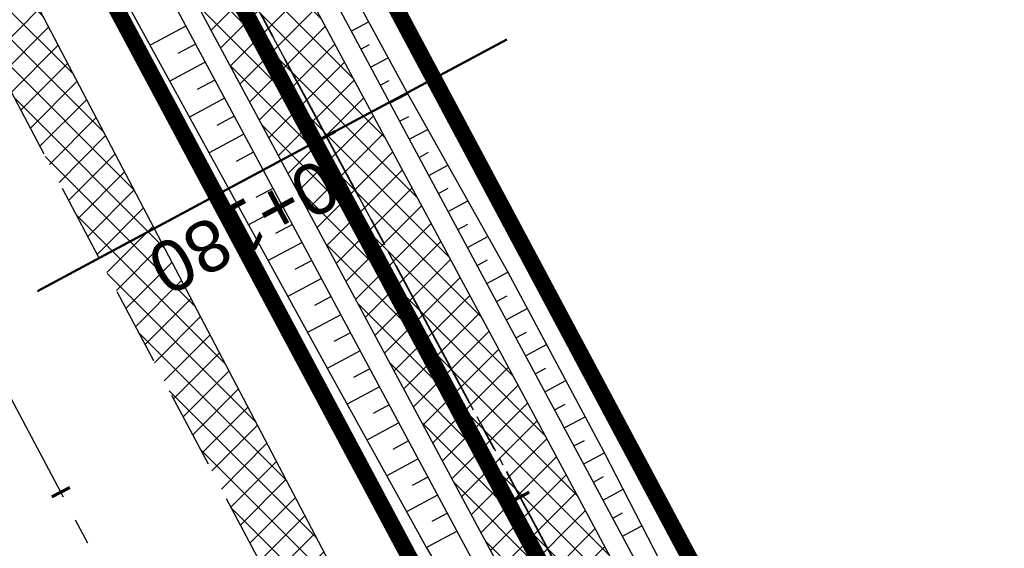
# Model space of a CAD drawing. Header units: metres. Extents: x 7529682 to 7533711, y 5721195 to 5727842.
# Tile 219 of 232: x 7529793 to 7529817, y 5727628 to 5727641. Entities that reach past the tile are written whole.
import ezdxf

# ---------------------------------------------------------------- set-up
doc = ezdxf.new("R2010")
doc.units = ezdxf.units.M
for name, pattern in [('817-dzialki-09-05-04$0$HIDDEN', [0.375, 0.25, -0.125]), ('ACAD_ISO05W100', [33, 24, -3, 0, -3, 0, -3]), ('CENTER', [50.800000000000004, 31.75, -6.35, 6.35, -6.35]), ('CENTER2', [28.575000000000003, 19.05, -3.175, 3.175, -3.175]), ('HIDDEN', [9.524999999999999, 6.35, -3.175])]:
    doc.linetypes.add(name, pattern=pattern)
for name, color, linetype in [('C-DROGI-SYTUACJA', 7, 'Continuous'), ('C-DROGI-SYTUACJA-ETYKIETY', 7, 'Continuous'), ('D-hatch-pobocza', 131, 'Continuous'), ('D-pobocza', 60, 'Continuous'), ('D-rowy', 160, 'Continuous'), ('D-skarpa', 2, 'Continuous'), ('D-skarpa-kreskowanie', 2, 'Continuous')]:
    doc.layers.add(name, color=color, linetype=linetype)
for name, color, linetype, lineweight, true_color in [('D-hatch-ciag-pieszo-rowerowy', 7, 'Continuous', 13, 0xff9f80), ('D-LR-etap-III', 7, '817-dzialki-09-05-04$0$HIDDEN', 50, 0x00008f), ('D-przekroje-pop', 7, 'Continuous', 50, 0x000099)]:
    doc.layers.add(name, color=color, linetype=linetype, lineweight=lineweight, true_color=true_color)
for name, color, linetype, lineweight in [('D-krawędzie', 3, 'Continuous', 30), ('D-obrzeża', 2, 'Continuous', 30), ('D-oś', 10, 'CENTER', 30), ('D-pas-drogowy', 7, 'ACAD_ISO05W100', 50)]:
    doc.layers.add(name, color=color, linetype=linetype, lineweight=lineweight)
doc.layers.add('poprzeczki', color=7, linetype='Continuous', true_color=0x0000c7)
doc.styles.get("Standard").update_dxf_attribs({"font": 'arial.ttf'})
pattern_1 = [(45, (0, 0), (-0.3367596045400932, 0.3367596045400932), []), (135, (0, 0), (-0.3367596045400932, -0.3367596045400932), [])]

# ---------------------------------------------------------------- blocks, each defined once
blk = doc.blocks.new('AeccTickLine')
at = {"color": 0, "linetype": 'ByBlock', "lineweight": -2}
blk.add_line((0, 1), (-3.673819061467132e-16, -1), dxfattribs=at)

msp = doc.modelspace()

# ---------------------------------------------------------------- hatches: boundary and pattern name
at = {"layer": 'D-hatch-ciag-pieszo-rowerowy'}
h = msp.add_hatch(dxfattribs=at)
h.set_pattern_fill('ANSI37', color=256, scale=0.15, style=0)
h.set_pattern_definition(pattern_1)
edge = h.paths.add_edge_path()
edge.add_line((7529794.958380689, 5727650.502753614), (7529776.018862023, 5727686.408104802))
edge.add_line((7529776.018862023, 5727686.408104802), (7529748.844146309, 5727737.804834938))
edge.add_line((7529748.844146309, 5727737.804834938), (7529744.118206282, 5727746.74085977))
edge.add_arc((7529726.438443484, 5727737.390673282), 19.99999999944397, 27.87274248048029, 44.29653356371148)
edge.add_line((7529740.753143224, 5727751.358112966), (7529739.549339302, 5727752.591845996))
edge.add_arc((7529753.864039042, 5727766.559285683), 20.00000000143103, 207.9018329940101, 224.2965335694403, ccw=False)
edge.add_line((7529736.189025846, 5727757.200123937), (7529717.234917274, 5727792.995436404))
edge.add_line((7529717.234917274, 5727792.995436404), (7529715.008102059, 5727791.858474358))
edge.add_line((7529715.008102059, 5727791.858474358), (7529734.148178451, 5727755.711956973))
edge.add_arc((7529751.823191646, 5727765.071118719), 20.00000000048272, 207.9018329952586, 224.2965335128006)
edge.add_line((7529737.508491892, 5727751.103679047), (7529738.711843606, 5727749.870409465))
edge.add_arc((7529724.397143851, 5727735.902969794), 20.00000000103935, 27.872755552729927, 44.29653350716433, ccw=False)
edge.add_line((7529742.076904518, 5727745.253160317), (7529746.632590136, 5727736.639065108))
edge.add_line((7529746.632590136, 5727736.639065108), (7529773.807632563, 5727685.241715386))
edge.add_line((7529773.807632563, 5727685.241715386), (7529792.751453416, 5727649.32820815))
edge.add_line((7529792.751453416, 5727649.32820815), (7529811.280610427, 5727614.820112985))
edge.add_line((7529811.280610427, 5727614.820112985), (7529836.65722672, 5727568.297035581))
edge.add_line((7529836.65722672, 5727568.297035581), (7529856.555421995, 5727531.254685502))
edge.add_line((7529856.555421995, 5727531.254685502), (7529859.535583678, 5727525.636840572))
edge.add_line((7529859.535583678, 5727525.636840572), (7529862.564623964, 5727525.261605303))
edge.add_line((7529862.564623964, 5727525.261605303), (7529858.760863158, 5727532.432000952))
edge.add_line((7529858.760863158, 5727532.432000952), (7529838.855794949, 5727569.487145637))
edge.add_line((7529838.855794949, 5727569.487145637), (7529813.479282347, 5727616.010032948))
edge.add_line((7529813.479282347, 5727616.010032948), (7529794.958380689, 5727650.502753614))
at = {"layer": 'D-hatch-pobocza'}
h = msp.add_hatch(dxfattribs=at)
h.set_pattern_fill('ANSI37', color=256, scale=0.15, style=0)
h.set_pattern_definition(pattern_1)
h.paths.add_polyline_path([(7529905.34, 5727429.09), (7529892.28, 5727453.58), (7529881.53, 5727473.69), (7529872.269999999, 5727491.4), (7529857.46, 5727519.14), (7529841.38, 5727549.79), (7529827.75, 5727575.78), (7529816.4, 5727596.89), (7529800.429999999, 5727627.4), (7529788.07, 5727650.98), (7529775.849999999, 5727673.83), (7529761.3, 5727701.31), (7529749.889999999, 5727722.83), (7529745.5, 5727731.66), (7529738.971069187, 5727744.084810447), (7529737.464618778, 5727743.315650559), (7529742.212649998, 5727734.301517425), (7529762.326041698, 5727696.273621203), (7529777.784920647, 5727667.006134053), (7529799.321516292, 5727626.300085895), (7529822.193292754, 5727583.155579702), (7529846.923978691, 5727536.347271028), (7529864.751945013, 5727502.662709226), (7529900.458527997, 5727434.964956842), (7529935.352393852, 5727369.308325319), (7529971.475882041, 5727300.786382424), (7529988.360755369, 5727268.841161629), (7529990.28, 5727268.6), (7529990.329092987, 5727268.617154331), (7529981.66, 5727284.96), (7529968.42, 5727309.6), (7529956.4, 5727332.85), (7529943.519999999, 5727357.04), (7529932.32, 5727378.32), (7529916.679999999, 5727408.01)])

# ---------------------------------------------------------------- linework, layer by layer
at = {"layer": 'C-DROGI-SYTUACJA', "color": 10, "linetype": 'CENTER2', "lineweight": 35, "ltscale": 0.2}
msp.add_lwpolyline([(7529714.300950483, 5727795.86512735), (7529735.168602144, 5727756.456040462, 0.0716576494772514), (7529738.528915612, 5727751.847762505), (7529739.732493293, 5727750.61426134, -0.07178523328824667), (7529743.097556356, 5727745.997008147), (7529747.739097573, 5727737.220568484), (7529774.913247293, 5727685.824910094), (7529793.854917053, 5727649.915480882), (7529812.379946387, 5727615.415072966), (7529837.756510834, 5727568.892090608), (7529857.658142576, 5727531.843343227), (7529878.789810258, 5727492.00844673), (7529902.589214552, 5727447.335245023), (7529918.538129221, 5727417.134982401), (7529944.280776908, 5727366.741167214), (7529969.685147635, 5727318.814528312), (7529986.230028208, 5727287.312368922), (7529994.784814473, 5727271.452278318), (7530014.918624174, 5727233.117987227)], format="xyb", dxfattribs=at)
at = {"layer": 'D-krawędzie', "linetype": 'HIDDEN', "ltscale": 0.3}
msp.add_lwpolyline([(7529737.464618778, 5727743.315650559), (7529742.212649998, 5727734.301517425), (7529762.326041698, 5727696.273621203), (7529777.784920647, 5727667.006134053), (7529799.321516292, 5727626.300085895), (7529822.193292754, 5727583.155579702), (7529846.923978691, 5727536.347271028), (7529864.751945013, 5727502.662709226), (7529900.458527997, 5727434.964956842), (7529935.352393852, 5727369.308325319), (7529971.475882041, 5727300.786382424), (7530006.701701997, 5727234.141132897)], dxfattribs=at)
at = {"layer": 'D-LR-etap-III', "ltscale": 10, "flags": 128}
msp.add_lwpolyline([(7531750.474471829, 5723895.103125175, 0.4, 0.4, 0), (7531750.505, 5723895.13, 0.4, 0.4, 0), (7531682.71, 5724022.92, 0.4, 0.4, 0), (7531619.177023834, 5724147.203692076, 0.4, 0.4, 0), (7531592.308960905, 5724198.48863389, 0.4, 0.4, 0), (7531553.263875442, 5724272.918564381, 0.4, 0.4, 0), (7531504.019999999, 5724366.79, 0.4, 0.4, 0), (7531482.09, 5724407.62, 0.4, 0.4, 0), (7531412.350402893, 5724541.182759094, 0.4, 0.4, 0), (7531388.463669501, 5724586.929768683, 0.4, 0.4, 0), (7531345.12, 5724669.94, 0.4, 0.4, 0), (7531127.66, 5725081.67, 0.4, 0.4, 0), (7531059.253139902, 5725211.040795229, 0.4, 0.4, 0), (7531008.007244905, 5725307.953830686, 0.4, 0.4, 0), (7530964.181635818, 5725390.835555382, 0.4, 0.4, 0), (7530914.557354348, 5725484.683561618, 0.4, 0.4, 0), (7530865.243241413, 5725577.493975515, 0.4, 0.4, 0), (7530840.085257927, 5725624.058651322, 0.4, 0.4, 0), (7530802.559525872, 5725694.924584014, 0.4, 0.4, 0), (7530755.54, 5725787.51, 0.4, 0.4, 0), (7530708.717810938, 5725876.303221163, 0.4, 0.4, 0), (7530695.12, 5725902.09, 0.4, 0.4, 0), (7530642.91397006, 5726001.07839487, 0.4, 0.4, 0), (7530634.934723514, 5726016.146615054, 0.4, 0.4, 0), (7530610.820000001, 5726061.929999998, 0.4, 0.4, 0), (7530610.820000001, 5726061.929999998, 0.4, 0.4, 0), (7530607.21, 5726063.51, 0.4, 0.4, 0), (7530597.42, 5726080.68, 0.4, 0.4, 0), (7530591.16, 5726088.44, 0.4, 0.4, 0), (7530581.28, 5726107.21, 0.4, 0.4, 0), (7530571.29, 5726130.56, 0.4, 0.4, 0), (7530549.554994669, 5726171.527317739, 0.4, 0.4, 0), (7530531.014309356, 5726206.473807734, 0.4, 0.4, 0), (7530516.461208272, 5726236.016618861, 0.4, 0.4, 0), (7530500.798929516, 5726266.141265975, 0.4, 0.4, 0), (7530491.349999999, 5726283.94, 0.4, 0.4, 0), (7530482.4, 5726303.41, 0.4, 0.4, 0), (7530482.4, 5726303.41, 0.4, 0.4, 0), (7530450.41, 5726357.28, 0.4, 0.4, 0), (7530397.759396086, 5726458.499907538, 0.4, 0.4, 0), (7530334.707815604, 5726583.664702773, 0.4, 0.4, 0), (7530303.939274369, 5726645.167943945, 0.4, 0.4, 0), (7530300.509779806, 5726651.777515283, 0.4, 0.4, 0), (7530289.213532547, 5726671.966724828, 0.4, 0.4, 0), (7530281.54, 5726685.57, 0.4, 0.4, 0), (7530261.37085633, 5726724.163374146, 0.4, 0.4, 0), (7530254.03, 5726738.21, 0.4, 0.4, 0), (7530197.219999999, 5726845.06, 0.4, 0.4, 0), (7530194.71, 5726849.15, 0.4, 0.4, 0), (7530195.92, 5726850.75, 0.4, 0.4, 0), (7530170.546669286, 5726892.961489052, 0.4, 0.4, 0), (7530143.174718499, 5726945.065838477, 0.4, 0.4, 0), (7530105.059999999, 5727018.32, 0.4, 0.4, 0), (7530100.059999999, 5727027.16, 0.4, 0.4, 0), (7530062.318670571, 5727099.625398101, 0.4, 0.4, 0), (7530015.378537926, 5727189.420463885, 0.4, 0.4, 0), (7529983.207960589, 5727250.206596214, 0.4, 0.4, 0), (7529953.284293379, 5727306.74720398, 0.4, 0.4, 0), (7529900.67053443, 5727406.15903814, 0.4, 0.4, 0), (7529890.630239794, 5727425.131178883, 0.4, 0.4, 0), (7529875.155383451, 5727454.426350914, 0.4, 0.4, 0), (7529857.560096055, 5727487.787346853, 0.4, 0.4, 0), (7529835.194401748, 5727530.19312405, 0.4, 0.4, 0), (7529811.740544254, 5727574.662079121, 0.4, 0.4, 0), (7529792.101859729, 5727611.922638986, 0.4, 0.4, 0), (7529768.066117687, 5727657.469613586, 0.4, 0.4, 0), (7529755.210566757, 5727682.131373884, 0.4, 0.4, 0), (7529753.309999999, 5727681.13, 0.4, 0.4, 0), (7529739.21, 5727707.77, 0.4, 0.4, 0), (7529735.394745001, 5727711.251990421, 0.4, 0.4, 0), (7529725.42, 5727730.2, 0.4, 0.4, 0), (7529723.55, 5727729.88, 0.4, 0.4, 0), (7529695.566668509, 5727782.932080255, 0.4, 0.4, 0), (7529717.67971874, 5727794.024357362, 0.4, 0.4, 0), (7529736.274870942, 5727758.647400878, 0.4, 0.4, 0), (7529736.274870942, 5727758.647400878, 0.4, 0.4, 0), (7529744.511003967, 5727750.406106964, 0.4, 0.4, 0), (7529744.511003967, 5727750.406106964, 0.4, 0.4, 0), (7529750.282568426, 5727738.549848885, 0.4, 0.4, 0), (7529777.108510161, 5727687.569424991, 0.4, 0.4, 0), (7529796.51537536, 5727651.329932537, 0.4, 0.4, 0), (7529814.937945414, 5727616.793170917, 0.4, 0.4, 0), (7529839.006722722, 5727572.303976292, 0.4, 0.4, 0), (7529860.617626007, 5727532.509108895, 0.4, 0.4, 0), (7529882.348967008, 5727491.504261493, 0.4, 0.4, 0), (7529904.865139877, 5727449.096370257, 0.4, 0.4, 0), (7529920.747384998, 5727418.884773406, 0.4, 0.4, 0), (7529946.676504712, 5727368.547487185, 0.4, 0.4, 0), (7529972.024701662, 5727320.573310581, 0.4, 0.4, 0), (7529987.740014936, 5727290.153392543, 0.4, 0.4, 0), (7529996.497385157, 5727273.661630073, 0.4, 0.4, 0), (7530017.541471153, 5727234.202689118, 0.4, 0.4, 0), (7530033.053657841, 5727204.864166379, 0.4, 0.4, 0), (7530051.622983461, 5727170.222745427, 0.4, 0.4, 0), (7530069.276612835, 5727137.015751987, 0.4, 0.4, 0), (7530089.385386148, 5727097.533639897, 0.4, 0.4, 0), (7530109.712512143, 5727060.746615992, 0.4, 0.4, 0), (7530136.769722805, 5727011.640131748, 0.4, 0.4, 0), (7530162.446686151, 5726962.743777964, 0.4, 0.4, 0), (7530187.674104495, 5726916.992101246, 0.4, 0.4, 0), (7530207.820739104, 5726879.335323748, 0.4, 0.4, 0), (7530230.625609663, 5726834.518686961, 0.4, 0.4, 0), (7530262.288093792, 5726776.61832811, 0.4, 0.4, 0), (7530277.509672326, 5726760.213143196, 0.4, 0.4, 0), (7530286.036865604, 5726744.106684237, 0.4, 0.4, 0), (7530288.097472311, 5726735.884066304, 0.4, 0.4, 0), (7530290.393870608, 5726725.046963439, 0.4, 0.4, 0), (7530296.17664807, 5726713.582980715, 0.4, 0.4, 0), (7530302.726195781, 5726701.18226779, 0.4, 0.4, 0), (7530325.685047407, 5726657.466383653, 0.4, 0.4, 0), (7530343.243978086, 5726623.648592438, 0.4, 0.4, 0), (7530360.229820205, 5726591.746871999, 0.4, 0.4, 0), (7530383.20855044, 5726548.059469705, 0.4, 0.4, 0), (7530406.017875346, 5726503.605514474, 0.4, 0.4, 0), (7530427.464919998, 5726462.620289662, 0.4, 0.4, 0), (7530447.9278544, 5726424.388014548, 0.4, 0.4, 0), (7530471.126878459, 5726379.920667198, 0.4, 0.4, 0), (7530490.501003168, 5726343.033350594, 0.4, 0.4, 0), (7530509.499458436, 5726306.733076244, 0.4, 0.4, 0), (7530529.890269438, 5726267.244072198, 0.4, 0.4, 0), (7530543.852446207, 5726238.990319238, 0.4, 0.4, 0), (7530554.808897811, 5726218.943990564, 0.4, 0.4, 0), (7530559.027108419, 5726212.223286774, 0.4, 0.4, 0), (7530563.060988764, 5726206.409670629, 0.4, 0.4, 0), (7530566.93354971, 5726200.463543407, 0.4, 0.4, 0), (7530569.771022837, 5726194.901501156, 0.4, 0.4, 0), (7530571.47319415, 5726191.282350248, 0.4, 0.4, 0), (7530572.839142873, 5726188.024533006, 0.4, 0.4, 0), (7530575.295071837, 5726182.034664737, 0.4, 0.4, 0), (7530579.736851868, 5726173.306070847, 0.4, 0.4, 0), (7530583.3, 5726167.41, 0.4, 0.4, 0), (7530593.4, 5726163.33, 0.4, 0.4, 0), (7530598.618375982, 5726155.264489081, 0.4, 0.4, 0), (7530608.258304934, 5726140.497132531, 0.4, 0.4, 0), (7530603.269999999, 5726136.83, 0.4, 0.4, 0), (7530606.53, 5726131.84, 0.4, 0.4, 0), (7530604.239057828, 5726124.21679044, 0.4, 0.4, 0), (7530605.847136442, 5726121.630127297, 0.4, 0.4, 0), (7530608.971611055, 5726116.164124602, 0.4, 0.4, 0), (7530618.114293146, 5726097.791111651, 0.4, 0.4, 0), (7530651.213125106, 5726034.959524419, 0.4, 0.4, 0), (7530670.243741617, 5725998.61095082, 0.4, 0.4, 0), (7530698.075474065, 5725945.952624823, 0.4, 0.4, 0), (7530716.505955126, 5725911.3051464, 0.4, 0.4, 0), (7530735.223454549, 5725875.667401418, 0.4, 0.4, 0), (7530752.504235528, 5725842.154920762, 0.4, 0.4, 0), (7530778.310652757, 5725793.501254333, 0.4, 0.4, 0), (7530797.499961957, 5725756.381811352, 0.4, 0.4, 0), (7530812.518974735, 5725728.28874362, 0.4, 0.4, 0), (7530820.039295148, 5725713.160404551, 0.4, 0.4, 0), (7530822.422446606, 5725710.193574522, 0.4, 0.4, 0), (7530833.154893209, 5725688.800634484, 0.4, 0.4, 0), (7530849.629354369, 5725656.158601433, 0.4, 0.4, 0), (7530867.98290276, 5725621.963939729, 0.4, 0.4, 0), (7530872.629809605, 5725612.88760475, 0.4, 0.4, 0), (7530880.354488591, 5725597.594500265, 0.4, 0.4, 0), (7530883.839446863, 5725593.389159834, 0.4, 0.4, 0), (7530891.782113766, 5725587.763349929, 0.4, 0.4, 0), (7530895.038670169, 5725584.280746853, 0.4, 0.4, 0), (7530897.033644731, 5725580.941110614, 0.4, 0.4, 0), (7530900.951646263, 5725579.945856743, 0.4, 0.4, 0), (7530904.80970798, 5725571.977328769, 0.4, 0.4, 0), (7530903.682362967, 5725568.566434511, 0.4, 0.4, 0), (7530908.900614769, 5725558.844845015, 0.4, 0.4, 0), (7530910.252030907, 5725545.671606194, 0.4, 0.4, 0), (7530912.872986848, 5725538.645543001, 0.4, 0.4, 0), (7530945.278171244, 5725478.464284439, 0.4, 0.4, 0), (7530959.692318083, 5725450.24628822, 0.4, 0.4, 0), (7531002.82670893, 5725368.192370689, 0.4, 0.4, 0), (7531044.703532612, 5725290.314293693, 0.4, 0.4, 0), (7531064.098839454, 5725253.212562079, 0.4, 0.4, 0), (7531083.010253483, 5725216.677517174, 0.4, 0.4, 0), (7531113.013137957, 5725158.465613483, 0.4, 0.4, 0), (7531137.364304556, 5725113.07076138, 0.4, 0.4, 0), (7531150.830830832, 5725086.711759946, 0.4, 0.4, 0), (7531159.745663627, 5725076.640848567, 0.4, 0.4, 0), (7531166.309999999, 5725074.58, 0.4, 0.4, 0), (7531172.29, 5725062.58, 0.4, 0.4, 0), (7531170.589828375, 5725055.605912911, 0.4, 0.4, 0), (7531173.732823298, 5725044.080706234, 0.4, 0.4, 0), (7531215.342008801, 5724964.859648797, 0.4, 0.4, 0), (7531238.054496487, 5724921.684649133, 0.4, 0.4, 0), (7531262.389821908, 5724875.282876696, 0.4, 0.4, 0), (7531295.587160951, 5724811.265731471, 0.4, 0.4, 0), (7531348.487908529, 5724712.362812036, 0.4, 0.4, 0), (7531363.740817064, 5724682.68394264, 0.4, 0.4, 0), (7531366.986905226, 5724675.865317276, 0.4, 0.4, 0), (7531382.541261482, 5724646.110625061, 0.4, 0.4, 0), (7531401.299165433, 5724610.874551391, 0.4, 0.4, 0), (7531428.964837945, 5724558.862274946, 0.4, 0.4, 0), (7531449.111202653, 5724520.397801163, 0.4, 0.4, 0), (7531477.292992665, 5724465.831467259, 0.4, 0.4, 0), (7531500.996290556, 5724421.112506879, 0.4, 0.4, 0), (7531512.121834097, 5724400.549045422, 0.4, 0.4, 0), (7531513.78163794, 5724396.757451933, 0.4, 0.4, 0), (7531526.32, 5724379.39, 0.4, 0.4, 0), (7531566.783642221, 5724302.73628205, 0.4, 0.4, 0), (7531578.579156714, 5724282.774819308, 0.4, 0.4, 0), (7531584.232619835, 5724273.111246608, 0.4, 0.4, 0), (7531590.109283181, 5724263.508189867, 0.4, 0.4, 0), (7531593.027899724, 5724258.771479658, 0.4, 0.4, 0), (7531595.711841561, 5724254.226824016, 0.4, 0.4, 0), (7531601.659976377, 5724243.898197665, 0.4, 0.4, 0), (7531606.097733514, 5724235.986407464, 0.4, 0.4, 0), (7531609.382207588, 5724230.799061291, 0.4, 0.4, 0), (7531611.580260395, 5724227.671180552, 0.4, 0.4, 0), (7531612.707802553, 5724225.86410867, 0.4, 0.4, 0), (7531618.665224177, 5724214.480919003, 0.4, 0.4, 0), (7531619.885522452, 5724212.333950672, 0.4, 0.4, 0), (7531620.931818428, 5724210.787064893, 0.4, 0.4, 0), (7531623.518605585, 5724207.111542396, 0.4, 0.4, 0), (7531626.143926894, 5724203.61306897, 0.4, 0.4, 0), (7531632.022984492, 5724196.485954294, 0.4, 0.4, 0), (7531653.949089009, 5724152.617641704, 0.4, 0.4, 0), (7531656.750690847, 5724143.103797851, 0.4, 0.4, 0), (7531659.61440691, 5724133.254504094, 0.4, 0.4, 0), (7531661.627147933, 5724128.646047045, 0.4, 0.4, 0.01093811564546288), (7531674.314987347, 5724101.43546424, 0.4, 0.4, 0), (7531685.137626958, 5724081.408252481, 0.4, 0.4, 0), (7531692.159945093, 5724066.277333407, 0.4, 0.4, 0), (7531699.662164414, 5724051.388120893, 0.4, 0.4, 0), (7531704.480624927, 5724040.808561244, 0.4, 0.4, 0), (7531704.480624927, 5724040.808561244, 0.4, 0.4, 0), (7531704.401251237, 5724037.368913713, 0.4, 0.4, 0), (7531720.383609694, 5724003.441317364, 0.4, 0.4, 0), (7531728.79890528, 5723986.206298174, 0.4, 0.4, 0), (7531733.237926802, 5723977.192631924, 0.4, 0.4, 0), (7531736.750027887, 5723969.505210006, 0.4, 0.4, 0), (7531737.336143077, 5723968.518916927, 0.4, 0.4, 0), (7531738.285051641, 5723967.699360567, 0.4, 0.4, 0), (7531742.180915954, 5723962.346428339, 0.4, 0.4, 0), (7531744.286141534, 5723958.615526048, 0.4, 0.4, 0), (7531755.393260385, 5723944.192617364, 0.4, 0.4, 0), (7531758.69, 5723936.76, 0.4, 0.4, 0), (7531780.08, 5723929.25, 0.4, 0.4, 0), (7531792.611989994, 5723906.337708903, 0.4, 0.4, 0), (7531792.611989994, 5723906.337708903, 0.4, 0.4, 0), (7531756.962094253, 5723883.055323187, 0.4, 0.4, 0), (7531750.46, 5723895.130000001, 0.4, 0.4, 0), (7531750.46, 5723895.130000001, 0, 0, 0)], format="xyseb", dxfattribs=at)
at = {"layer": 'D-obrzeża'}
for points in [[(7529996.407793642, 5727271.050427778), (7529995.888253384, 5727272.039619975), (7529987.333471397, 5727287.899702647), (7529970.790697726, 5727319.397850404), (7529945.389643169, 5727367.318233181), (7529919.647431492, 5727417.711194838), (7529903.693489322, 5727447.920977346), (7529879.893539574, 5727492.595202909), (7529858.760863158, 5727532.432000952), (7529838.855794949, 5727569.487145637), (7529813.479282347, 5727616.010032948), (7529794.958380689, 5727650.502753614), (7529776.018862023, 5727686.408104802), (7529748.844146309, 5727737.804834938), (7529744.118204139, 5727746.740863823, 0.071785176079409), (7529740.753143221, 5727751.358112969), (7529739.549339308, 5727752.591845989, -0.07165764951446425), (7529736.189025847, 5727757.200123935), (7529717.234917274, 5727792.995436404)], [(7530013.813315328, 5727232.534205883), (7529993.681375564, 5727270.864936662), (7529985.12658502, 5727286.725035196), (7529968.579597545, 5727318.231206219), (7529943.171910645, 5727366.164101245), (7529917.428826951, 5727416.558769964), (7529901.484939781, 5727446.749512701), (7529877.686080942, 5727491.421690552), (7529856.555421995, 5727531.254685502), (7529836.65722672, 5727568.297035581), (7529811.280610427, 5727614.820112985), (7529792.751453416, 5727649.32820815), (7529773.807632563, 5727685.241715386), (7529746.632590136, 5727736.639065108), (7529746.632590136, 5727736.639065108), (7529742.076904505, 5727745.253160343, 0.07178517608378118), (7529738.711843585, 5727749.870409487), (7529737.508491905, 5727751.103679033, -0.07165764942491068), (7529734.14817845, 5727755.711956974), (7529715.008102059, 5727791.858474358)]]:
    msp.add_lwpolyline(points, format="xyb", dxfattribs=at)
at = {"layer": 'D-oś', "ltscale": 0.1}
msp.add_lwpolyline([(7530003.607351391, 5727232.505591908), (7529968.380651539, 5727299.152506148), (7529932.259012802, 5727367.670940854), (7529897.365313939, 5727433.327258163), (7529861.65733063, 5727501.027665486), (7529843.82935013, 5727534.712256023), (7529819.099801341, 5727581.518412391), (7529796.227829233, 5727624.663290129), (7529774.690104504, 5727665.371474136), (7529759.232144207, 5727694.637223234), (7529739.11997146, 5727732.662816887), (7529700.238234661, 5727806.043346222)], dxfattribs=at)
at = {"layer": 'D-oś', "ltscale": 0.03}
msp.add_lwpolyline([(7529714.300950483, 5727795.86512735), (7529735.168602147, 5727756.456040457, 0.07165764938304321), (7529738.5289156, 5727751.847762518), (7529739.732493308, 5727750.614261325, -0.07178523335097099), (7529743.097556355, 5727745.99700815), (7529747.739097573, 5727737.220568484), (7529774.913247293, 5727685.824910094), (7529793.854917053, 5727649.915480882), (7529812.379946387, 5727615.415072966), (7529837.756510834, 5727568.892090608), (7529857.658142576, 5727531.843343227), (7529878.789810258, 5727492.00844673), (7529902.589214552, 5727447.335245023), (7529918.538129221, 5727417.134982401), (7529944.280776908, 5727366.741167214), (7529969.685147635, 5727318.814528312), (7529986.230028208, 5727287.312368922), (7529994.784814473, 5727271.452278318), (7530014.918624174, 5727233.117987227)], format="xyb", dxfattribs=at)
at = {"layer": 'D-pas-drogowy', "ltscale": 0.2, "flags": 128}
msp.add_lwpolyline([(7531633.018560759, 5724182.834272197, 0.4, 0.4, 0), (7531617.558899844, 5724211.608162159, 0.4, 0.4, 0), (7531566.783642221, 5724302.73628205, 0.4, 0.4, 0), (7531538.419082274, 5724356.469679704, 0.4, 0.4, 0), (7531526.32, 5724379.39, 0.4, 0.4, 0), (7531516.102085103, 5724393.607319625, 0.4, 0.4, 0.001485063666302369), (7531513.78037409, 5724396.837773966, 0.4, 0.4, 0), (7531501.87, 5724413.41, 0.4, 0.4, 0), (7531474.926107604, 5724464.507896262, 0.4, 0.4, 0), (7531446.200436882, 5724518.992313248, 0.4, 0.4, 0), (7531424.962185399, 5724559.262257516, 0.4, 0.4, 0), (7531398.444460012, 5724609.565801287, 0.4, 0.4, 0), (7531379.647455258, 5724645.216004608, 0.4, 0.4, 0), (7531365.23, 5724672.56, 0.4, 0.4, 0), (7531341.305752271, 5724717.915356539, 0.4, 0.4, 0), (7531312.899996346, 5724771.788898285, 0.4, 0.4, 0), (7531292.590923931, 5724810.306502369, 0.4, 0.4, 0), (7531259.391619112, 5724873.271351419, 0.4, 0.4, 0), (7531233.740401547, 5724921.922582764, 0.4, 0.4, 0), (7531203.072738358, 5724980.092044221, 0.4, 0.4, 0), (7531173.471398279, 5725036.225177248, 0.4, 0.4, 0), (7531168.269999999, 5725046.09, 0.4, 0.4, 0), (7531172.29, 5725062.58, 0.4, 0.4, 0), (7531166.309999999, 5725074.58, 0.4, 0.4, 0), (7531150.32, 5725079.6, 0.4, 0.4, 0), (7531141.5, 5725096.43, 0.4, 0.4, 0), (7531109.311735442, 5725157.814415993, 0.4, 0.4, 0), (7531086.641300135, 5725201.047918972, 0.4, 0.4, 0), (7531059.198258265, 5725253.383662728, 0.4, 0.4, 0), (7531028.206828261, 5725312.48946212, 0.4, 0.4, 0), (7530999.104694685, 5725367.990143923, 0.4, 0.4, 0), (7530956.247527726, 5725449.724815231, 0.4, 0.4, 0), (7530924.397774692, 5725510.463768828, 0.4, 0.4, 0), (7530897.509999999, 5725561.74, 0.4, 0.4, 0), (7530894.46, 5725566.14, 0.4, 0.4, 0), (7530892.16, 5725570.49, 0.4, 0.4, 0), (7530869.362688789, 5725613.307018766, 0.4, 0.4, 0), (7530861.693971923, 5725627.704613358, 0.4, 0.4, 0), (7530852.74, 5725644.52, 0.4, 0.4, 0), (7530831.509999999, 5725684.2, 0.4, 0.4, 0), (7530811.13, 5725722.52, 0.4, 0.4, 0), (7530792.3476413, 5725757.940652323, 0.4, 0.4, 0), (7530768.03, 5725803.8, 0.4, 0.4, 0), (7530748.768542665, 5725840.178507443, 0.4, 0.4, 0), (7530727.7, 5725879.97, 0.4, 0.4, 0), (7530712.0981582, 5725909.54523909, 0.4, 0.4, 0), (7530693.644105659, 5725944.645156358, 0.4, 0.4, 0), (7530665.702224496, 5725997.538976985, 0.4, 0.4, 0), (7530641.759999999, 5726042.88, 0.4, 0.4, 0), (7530616.5, 5726091.48, 0.4, 0.4, 0), (7530604.628439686, 5726114.319880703, 0.4, 0.4, -0.007762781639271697), (7530602.5, 5726118.43, 0.4, 0.4, 0), (7530603.992037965, 5726123.394821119, 0.4, 0.4, 0), (7530606.53, 5726131.84, 0.4, 0.4, 0), (7530603.269999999, 5726136.83, 0.4, 0.4, 0), (7530593.775620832, 5726151.368713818, 0.4, 0.4, 0), (7530590.202637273, 5726156.84001263, 0.4, 0.4, 0), (7530583.3, 5726167.41, 0.4, 0.4, 0), (7530580.578343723, 5726170.427567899, 0.4, 0.4, 0), (7530575.849999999, 5726175.67, 0.4, 0.4, 0), (7530569.009999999, 5726186.66, 0.4, 0.4, 0), (7530562.555322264, 5726199.189409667, 0.4, 0.4, 0), (7530555.67, 5726211.39, 0.4, 0.4, 0), (7530548.29, 5726224.23, 0.4, 0.4, 0), (7530540.58, 5726237.71, 0.4, 0.4, 0), (7530532.679999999, 5726252.65, 0.4, 0.4, 0), (7530524.059999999, 5726269.35, 0.4, 0.4, 0), (7530502.82, 5726309.91, 0.4, 0.4, 0), (7530488.83, 5726336.63, 0.4, 0.4, 0), (7530466.03, 5726380.16, 0.4, 0.4, 0), (7530438.469999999, 5726432.77, 0.4, 0.4, 0), (7530424.53, 5726459.09, 0.4, 0.4, 0), (7530401.63, 5726502.97, 0.4, 0.4, 0), (7530383.38, 5726538.06, 0.4, 0.4, 0), (7530353.969999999, 5726593.52, 0.4, 0.4, 0), (7530338.469999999, 5726622.74, 0.4, 0.4, 0), (7530322.009999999, 5726653.88, 0.4, 0.4, 0), (7530297.54, 5726700.33, 0.4, 0.4, 0), (7530287.38, 5726719.6, 0.4, 0.4, 0), (7530285.94993921, 5726722.315508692, 0.4, 0.4, 0), (7530280.259999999, 5726733.12, 0.4, 0.4, 0), (7530266.73, 5726758.74, 0.4, 0.4, 0), (7530260.42, 5726770.47, 0.4, 0.4, 0), (7530253.25, 5726783.82, 0.4, 0.4, 0), (7530244.95, 5726799.33, 0.4, 0.4, 0), (7530239.389999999, 5726808.49, 0.4, 0.4, 0), (7530238.29, 5726807.9, 0.4, 0.4, 0), (7530218.11, 5726850.67, 0.4, 0.4, 0), (7530175.906646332, 5726928.168028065, 0.4, 0.4, 0), (7530096.679999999, 5727076.15, 0.4, 0.4, 0), (7530094.679999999, 5727079.89, 0.4, 0.4, 0), (7530064.59693469, 5727135.522637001, 0.4, 0.4, 0), (7530046.730970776, 5727168.8921561, 0.4, 0.4, 0), (7530025.803045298, 5727208.461374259, 0.4, 0.4, 0), (7530012.846501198, 5727232.979315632, 0.4, 0.4, 0), (7529994.15, 5727268.45, 0.4, 0.4, 0), (7529981.670868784, 5727291.93018666, 0.4, 0.4, 0), (7529949.889999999, 5727351.73, 0.4, 0.4, 0), (7529924.75, 5727399.03, 0.4, 0.4, 0), (7529915.515824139, 5727417.099754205, 0.4, 0.4, 0), (7529885.83, 5727475.19, 0.4, 0.4, 0), (7529862.559999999, 5727519.97, 0.4, 0.4, 0), (7529852.984923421, 5727538.191086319, 0.4, 0.4, 0), (7529836.513084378, 5727569.51130111, 0.4, 0.4, 0), (7529815.36890814, 5727609.140983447, 0.4, 0.4, 0), (7529792.795203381, 5727651.247499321, 0.4, 0.4, 0), (7529774.199114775, 5727685.858348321, 0.4, 0.4, 0), (7529746.966026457, 5727736.059440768, 0.4, 0.4, 0), (7529733.92, 5727757.62, 0.4, 0.4, 0), (7529708.607472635, 5727806.388536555, 0.4, 0.4, 0), (7529688.491967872, 5727796.344621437, 0.4, 0.4, 0), (7529723.55, 5727729.88, 0.4, 0.4, 0), (7529725.42, 5727730.2, 0.4, 0.4, 0), (7529735.38, 5727711.28, 0.4, 0.4, 0), (7529739.21, 5727707.77, 0.4, 0.4, 0), (7529753.309999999, 5727681.13, 0.4, 0.4, 0), (7529755.178396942, 5727682.114424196, 0.4, 0.4, 0), (7529792.101859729, 5727611.922638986, 0.4, 0.4, 0), (7529811.740544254, 5727574.662079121, 0.4, 0.4, 0), (7529835.194401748, 5727530.19312405, 0.4, 0.4, 0), (7529857.560096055, 5727487.787346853, 0.4, 0.4, 0), (7529875.155383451, 5727454.426350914, 0.4, 0.4, 0), (7529890.630239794, 5727425.131178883, 0.4, 0.4, 0), (7529900.67053443, 5727406.15903814, 0.4, 0.4, 0), (7529953.284293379, 5727306.74720398, 0.4, 0.4, 0), (7529983.207960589, 5727250.206596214, 0.4, 0.4, 0), (7530015.378537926, 5727189.420463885, 0.4, 0.4, 0), (7530062.318670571, 5727099.625398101, 0.4, 0.4, 0), (7530100.059999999, 5727027.16, 0.4, 0.4, 0), (7530105.059999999, 5727018.32, 0.4, 0.4, 0), (7530143.174718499, 5726945.065838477, 0.4, 0.4, 0), (7530170.546669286, 5726892.961489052, 0.4, 0.4, 0), (7530195.92, 5726850.75, 0.4, 0.4, 0), (7530194.71, 5726849.15, 0.4, 0.4, 0), (7530197.219999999, 5726845.06, 0.4, 0.4, 0), (7530254.03, 5726738.21, 0.4, 0.4, 0), (7530261.37085633, 5726724.163374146, 0.4, 0.4, 0), (7530281.54, 5726685.57, 0.4, 0.4, 0), (7530289.213532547, 5726671.966724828, 0.4, 0.4, 0), (7530300.509779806, 5726651.777515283, 0.4, 0.4, 0), (7530303.939274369, 5726645.167943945, 0.4, 0.4, 0), (7530334.707815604, 5726583.664702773, 0.4, 0.4, 0), (7530397.759396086, 5726458.499907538, 0.4, 0.4, 0), (7530450.41, 5726357.28, 0.4, 0.4, 0), (7530482.4, 5726303.41, 0.4, 0.4, 0), (7530483.687990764, 5726301.003383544, 0.4, 0.4, 0), (7530491.349999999, 5726283.94, 0.4, 0.4, 0), (7530512.67, 5726243.78, 0.4, 0.4, 0), (7530529.429999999, 5726209.46, 0.4, 0.4, 0), (7530571.29, 5726130.56, 0.4, 0.4, 0), (7530581.28, 5726107.21, 0.4, 0.4, 0), (7530591.16, 5726088.44, 0.4, 0.4, 0), (7530597.42, 5726080.68, 0.4, 0.4, 0), (7530607.21, 5726063.51, 0.4, 0.4, 0), (7530610.820000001, 5726061.929999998, 0.4, 0.4, 0), (7530634.934723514, 5726016.146615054, 0.4, 0.4, 0), (7530642.91397006, 5726001.07839487, 0.4, 0.4, 0), (7530695.12, 5725902.09, 0.4, 0.4, 0), (7530708.717810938, 5725876.303221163, 0.4, 0.4, 0), (7530755.54, 5725787.51, 0.4, 0.4, 0), (7530802.559525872, 5725694.924584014, 0.4, 0.4, 0), (7530840.085257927, 5725624.058651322, 0.4, 0.4, 0), (7530865.243241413, 5725577.493975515, 0.4, 0.4, 0), (7530914.557354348, 5725484.683561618, 0.4, 0.4, 0), (7530964.181635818, 5725390.835555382, 0.4, 0.4, 0), (7531008.007244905, 5725307.953830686, 0.4, 0.4, 0), (7531059.253139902, 5725211.040795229, 0.4, 0.4, 0), (7531127.66, 5725081.67, 0.4, 0.4, 0), (7531345.12, 5724669.94, 0.4, 0.4, 0), (7531388.463669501, 5724586.929768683, 0.4, 0.4, 0), (7531412.350402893, 5724541.182759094, 0.4, 0.4, 0), (7531482.09, 5724407.62, 0.4, 0.4, 0), (7531504.019999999, 5724366.79, 0.4, 0.4, 0), (7531519.374444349, 5724337.520497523, 0.4, 0.4, 0), (7531563.748815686, 5724252.931583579, 0.4, 0.4, 0), (7531602.175111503, 5724179.681224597, 0.4, 0.4, 0), (7531619.177023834, 5724147.203692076, 0.4, 0.4, 0), (7531625.038493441, 5724135.63500206, 0.4, 0.4, 0), (7531656.796442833, 5724073.31633882, 0.4, 0.4, 0), (7531675.12, 5724037.36, 0.4, 0.4, 0), (7531682.71, 5724022.92, 0.4, 0.4, 0), (7531705.565196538, 5723979.810545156, 0.4, 0.4, 0), (7531736.605941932, 5723921.261514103, 0.4, 0.4, 0), (7531750.46, 5723895.130000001, 0.4, 0.4, 0), (7531740.769999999, 5723886.56, 0.4, 0.4, 0), (7531732.86, 5723885, 0.4, 0.4, 0), (7531722.179999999, 5723887.77, 0.4, 0.4, 0), (7531729.87, 5723862.17, 0.4, 0.4, 0), (7531742.92, 5723861.93, 0.4, 0.4, 0), (7531763.71, 5723859.52, 0.4, 0.4, 0), (7531768.42, 5723854.12, 0.4, 0.4, 0), (7531787.42, 5723817.97, 0.4, 0.4, 0), (7531795.57, 5723809.82, 0.4, 0.4, 0), (7531816.346897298, 5723819.850397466, 0.4, 0.4, 0), (7531816.346897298, 5723819.850397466, 0.4, 0.4, 0), (7531805.059999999, 5723843.23, 0.4, 0.4, 0), (7531803.61, 5723886.23, 0.4, 0.4, 0), (7531803.61, 5723886.23, 0.4, 0.4, 0), (7531780.08, 5723929.25, 0.4, 0.4, 0), (7531758.69, 5723936.76, 0.4, 0.4, 0), (7531749.3590272, 5723946.412126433, 0.4, 0.4, 0), (7531742.71, 5723953.29, 0.4, 0.4, 0), (7531735.177368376, 5723967.877529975, 0.4, 0.4, 0), (7531722.37, 5723992.68, 0.4, 0.4, 0), (7531705.041669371, 5724030.885563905, 0.4, 0.4, 0), (7531699.469999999, 5724043.17, 0.4, 0.4, 0), (7531692.69, 5724058.11, 0.4, 0.4, 0), (7531679.672010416, 5724084.016803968, 0.4, 0.4, 0), (7531674.55, 5724094.21, 0.4, 0.4, 0), (7531666.633166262, 5724114.002855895, 0.4, 0.4, 0), (7531649, 5724153.82, 0.4, 0.4, 0), (7531641.49, 5724149.34, 0.4, 0.4, 0), (7531626.04, 5724179.34, 0.4, 0.4, 0), (7531633.03, 5724182.84, 0, 0, 0)], format="xyseb", dxfattribs=at)
at = {"layer": 'D-pobocza'}
for points in [[(7529719.961875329, 5727788.913979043), (7529736.630901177, 5727757.434102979, 0.07165764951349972), (7529739.907206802, 5727752.941031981), (7529741.111010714, 5727751.707298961, -0.07178517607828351), (7529744.560198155, 5727746.974618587), (7529749.286140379, 5727738.0385896), (7529776.460881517, 5727686.641811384), (7529795.399766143, 5727650.737662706), (7529813.919016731, 5727616.24801694), (7529839.295508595, 5727569.725167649), (7529859.20195139, 5727532.667464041), (7529880.3350313, 5727492.82990538), (7529904.135199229, 5727448.155270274), (7529920.0911524, 5727417.941679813), (7529945.833189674, 5727367.549059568), (7529971.232917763, 5727319.631179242), (7529987.774848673, 5727288.134636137), (7529996.329628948, 5727272.274556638), (7529996.866410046, 5727271.252538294)], [(7529718.045442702, 5727785.053908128), (7529733.70630312, 5727755.477977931, 0.07165764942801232), (7529737.150624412, 5727750.754493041), (7529738.35397609, 5727749.521223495, -0.07178517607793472), (7529741.634910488, 5727745.019405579), (7529746.19059612, 5727736.405310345), (7529773.365613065, 5727685.00800881), (7529792.310067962, 5727649.093299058), (7529810.840876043, 5727614.582128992), (7529836.217513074, 5727568.059013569), (7529856.114333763, 5727531.019222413), (7529877.244589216, 5727491.18698808), (7529901.043229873, 5727446.515219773), (7529916.985106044, 5727416.328284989), (7529942.728364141, 5727365.933274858), (7529968.137377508, 5727317.997877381), (7529984.685207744, 5727286.490101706), (7529993.24, 5727270.629999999), (7529993.656313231, 5727269.837349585)]]:
    msp.add_lwpolyline(points, format="xyb", dxfattribs=at)
at = {"layer": 'D-pobocza', "linetype": 'ByBlock'}
msp.add_lwpolyline([(7529990.329092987, 5727268.617154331), (7529981.66, 5727284.96), (7529968.42, 5727309.6), (7529956.4, 5727332.85), (7529943.519999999, 5727357.04), (7529932.32, 5727378.32), (7529916.679999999, 5727408.01), (7529905.34, 5727429.09), (7529892.28, 5727453.58), (7529881.53, 5727473.69), (7529872.269999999, 5727491.4), (7529857.46, 5727519.14), (7529841.38, 5727549.79), (7529827.75, 5727575.78), (7529816.4, 5727596.89), (7529800.429999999, 5727627.4), (7529788.07, 5727650.98), (7529775.849999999, 5727673.83), (7529761.3, 5727701.31), (7529749.889999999, 5727722.83), (7529745.5, 5727731.66), (7529738.971069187, 5727744.084810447), (7529737.464618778, 5727743.315650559)], dxfattribs=at)
at = {"layer": 'D-przekroje-pop'}
msp.add_lwpolyline([(7529804.676404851, 5727640.331205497), (7529800.271274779, 5727637.965866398), (7529793.223066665, 5727634.181323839)], dxfattribs=at)
at = {"layer": 'D-rowy', "linetype": 'HIDDEN', "ltscale": 0.1, "const_width": 0.4, "flags": 128}
msp.add_lwpolyline([(7530210.965394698, 5726857.16211251), (7530158.808792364, 5726954.519938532), (7530122.464669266, 5727022.753138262), (7530095.922217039, 5727072.858853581), (7530086.314342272, 5727091.113489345), (7530063.160349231, 5727134.708802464), (7530033.596430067, 5727190.758948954), (7530021.340025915, 5727213.675792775), (7530002.618519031, 5727249.035669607), (7529995.395546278, 5727262.502730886), (7529988.788851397, 5727275.205991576), (7529976.334113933, 5727299.005978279), (7529958.125259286, 5727333.487695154), (7529939.362448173, 5727369.129441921), (7529923.146313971, 5727399.734195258), (7529918.218542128, 5727408.984561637), (7529909.126483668, 5727427.527341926), (7529905.375875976, 5727434.673095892), (7529896.191914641, 5727451.151510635), (7529887.55708824, 5727467.230740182), (7529877.124171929, 5727486.656759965), (7529866.165565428, 5727506.778058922), (7529855.760289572, 5727526.176090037), (7529840.706671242, 5727554.897669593), (7529824.517708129, 5727585.588223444), (7529810.515313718, 5727612.292486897), (7529795.682036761, 5727640.076805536), (7529780.37897635, 5727668.689653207), (7529772.315107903, 5727684.077842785), (7529762.635420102, 5727702.446986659), (7529747.00719319, 5727732.117330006), (7529740.675640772, 5727744.953535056)], dxfattribs=at)
at = {"layer": 'D-skarpa', "linetype": 'Continuous'}
for points in [[(7529779.769578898, 5727672.374831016), (7529781.82184267, 5727667.80440473), (7529783.778120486, 5727663.18334733), (7529784.917836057, 5727660.721932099, 0.003927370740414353), (7529786.382326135, 5727657.94446528), (7529788.347353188, 5727654.287619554), (7529790.70547201, 5727649.878527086), (7529791.379696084, 5727648.609840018), (7529793.085400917, 5727645.457806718), (7529795.485811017, 5727641.071508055), (7529800.292566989, 5727632.302097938), (7529802.712275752, 5727627.926161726), (7529806.259082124, 5727621.889464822, -0.009108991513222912), (7529808.99474654, 5727616.822205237), (7529810.216558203, 5727614.253439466)], [(7529785.496349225, 5727669.742650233), (7529787.822961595, 5727665.316938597), (7529789.076518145, 5727662.915572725), (7529789.669108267, 5727661.937498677), (7529790.259958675, 5727660.949453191), (7529790.69239577, 5727660.217960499), (7529792.774307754, 5727656.622769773), (7529795.856644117, 5727650.971361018), (7529797.549696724, 5727647.854914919), (7529799.85921449, 5727643.419811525), (7529802.247624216, 5727639.027069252), (7529804.69419186, 5727634.66555493), (7529807.048498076, 5727630.25450074), (7529809.337360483, 5727625.808306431), (7529810.242729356, 5727624.028488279, 0.003526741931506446), (7529812.922896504, 5727618.931429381), (7529814.279093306, 5727616.434821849), (7529816.378544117, 5727612.579666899)]]:
    msp.add_lwpolyline(points, format="xyb", dxfattribs=at)
at = {"layer": 'D-skarpa-kreskowanie', "linetype": 'Continuous'}
for p, q in [((7529800.879094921, 5727640.533140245, 107.9254328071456), (7529801.304539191, 5727640.761582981, 107.6034857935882)), ((7529796.840577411, 5727640.655826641, 107.8088788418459), (7529795.969910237, 5727640.188321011, 107.1500177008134)), ((7529797.077111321, 5727640.215313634, 107.805548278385), (7529796.643679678, 5727639.98258207, 107.4775569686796)), ((7529801.115628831, 5727640.092627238, 107.9221022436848), (7529801.329504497, 5727640.207467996, 107.7602558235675)), ((7529797.313645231, 5727639.774800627, 107.8022177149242), (7529796.450585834, 5727639.31138, 107.1491136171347)), ((7529801.352162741, 5727639.652114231, 107.918771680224), (7529801.782221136, 5727639.883034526, 107.5933330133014)), ((7529797.550179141, 5727639.334287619, 107.7988871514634), (7529797.120551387, 5727639.103598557, 107.4737743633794)), ((7529801.588696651, 5727639.211601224, 107.9154411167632), (7529801.804879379, 5727639.327680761, 107.751848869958)), ((7529797.786713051, 5727638.893774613, 107.7955565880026), (7529796.93126143, 5727638.434438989, 107.1482095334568)), ((7529801.825230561, 5727638.771088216, 107.9121105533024), (7529802.260202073, 5727639.004646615, 107.582953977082)), ((7529798.023246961, 5727638.453261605, 107.7922260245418), (7529797.597423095, 5727638.224615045, 107.4699917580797)), ((7529802.061764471, 5727638.33057521, 107.9087799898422), (7529802.283311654, 5727638.449535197, 107.7411282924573)), ((7529802.29829838, 5727637.890062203, 107.9054494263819), (7529802.749515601, 5727638.13234375, 107.5639992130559)), ((7529798.25978087, 5727638.012748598, 107.788895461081), (7529797.411937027, 5727637.557497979, 107.1473054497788)), ((7529798.49631478, 5727637.572235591, 107.7855648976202), (7529798.074294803, 5727637.345631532, 107.4662091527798)), ((7529802.53483229, 5727637.449549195, 107.9021188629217), (7529802.764502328, 5727637.572870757, 107.7283203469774)), ((7529798.73284869, 5727637.131722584, 107.7822343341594), (7529797.892612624, 5727636.680556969, 107.1464013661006)), ((7529802.7713662, 5727637.009036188, 107.8987882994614), (7529803.238829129, 5727637.260040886, 107.5450444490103)), ((7529798.9693826, 5727636.691209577, 107.7789037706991), (7529798.551166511, 5727636.46664802, 107.4624265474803)), ((7529803.00790011, 5727636.568523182, 107.8954577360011), (7529803.245693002, 5727636.696206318, 107.7155124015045)), ((7529803.24443402, 5727636.128010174, 107.8921271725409), (7529803.728142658, 5727636.387738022, 107.5260896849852)), ((7529799.20591651, 5727636.25069657, 107.7755732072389), (7529798.373288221, 5727635.803615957, 107.1454972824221)), ((7529799.44245042, 5727635.810183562, 107.7722426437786), (7529799.02803822, 5727635.587664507, 107.4586439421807)), ((7529803.480967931, 5727635.687497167, 107.8887966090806), (7529803.726883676, 5727635.819541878, 107.7027044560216)), ((7529803.717501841, 5727635.24698416, 107.8854660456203), (7529804.217456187, 5727635.515435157, 107.5071349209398)), ((7529799.67898433, 5727635.369670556, 107.7689120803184), (7529798.853963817, 5727634.926674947, 107.1445931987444)), ((7529799.91551824, 5727634.929157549, 107.7655815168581), (7529799.504909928, 5727634.708680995, 107.4548613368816)), ((7529803.954035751, 5727634.806471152, 107.8821354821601), (7529804.208074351, 5727634.942877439, 107.6898965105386)), ((7529800.15205215, 5727634.488644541, 107.7622509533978), (7529799.334639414, 5727634.049733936, 107.1436891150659)), ((7529804.190569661, 5727634.365958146, 107.8788049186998), (7529804.706295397, 5727634.642877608, 107.4885390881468)), ((7529800.38858606, 5727634.048131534, 107.7589203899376), (7529799.981781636, 5727633.829697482, 107.4510787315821)), ((7529804.42710357, 5727633.925445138, 107.8754743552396), (7529804.684414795, 5727634.063608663, 107.6807588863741)), ((7529804.66363748, 5727633.484932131, 107.8721437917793), (7529805.177156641, 5727633.76066677, 107.4835477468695)), ((7529800.625119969, 5727633.607618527, 107.7555898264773), (7529799.815315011, 5727633.172792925, 107.142785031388)), ((7529800.861653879, 5727633.16710552, 107.7522592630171), (7529800.458653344, 5727632.950713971, 107.4472961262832)), ((7529804.90017139, 5727633.044419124, 107.868813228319), (7529805.156379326, 5727633.181990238, 107.6749326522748)), ((7529805.1367053, 5727632.603906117, 107.8654826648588), (7529805.648017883, 5727632.878455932, 107.4785564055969)), ((7529801.098187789, 5727632.726592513, 107.7489286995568), (7529800.29601387, 5727632.295864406, 107.1418985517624)), ((7529801.334721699, 5727632.286079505, 107.7455981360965), (7529800.936353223, 5727632.072175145, 107.4441402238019)), ((7529805.37323921, 5727632.16339311, 107.8621521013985), (7529805.628343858, 5727632.300371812, 107.6691064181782)), ((7529801.571255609, 5727631.845566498, 107.7422675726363), (7529800.779955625, 5727631.420677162, 107.1434660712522)), ((7529805.60977312, 5727631.722880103, 107.8588215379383), (7529806.118879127, 5727631.996245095, 107.4735650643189)), ((7529801.807789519, 5727631.405053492, 107.738937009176), (7529801.414858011, 5727631.194068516, 107.4415934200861)), ((7529805.84630703, 5727631.282367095, 107.855490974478), (7529806.100308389, 5727631.418753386, 107.6632801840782)), ((7529806.08284094, 5727630.841854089, 107.8521604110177), (7529806.58974037, 5727631.114034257, 107.4685737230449)), ((7529802.044323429, 5727630.964540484, 107.7356064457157), (7529801.263897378, 5727630.545489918, 107.1450335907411)), ((7529802.28085734, 5727630.524027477, 107.7322758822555), (7529801.893362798, 5727630.315961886, 107.4390466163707)), ((7529806.319374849, 5727630.401341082, 107.8488298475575), (7529806.572272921, 5727630.53713496, 107.6574539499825)), ((7529806.555908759, 5727629.960828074, 107.8454992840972), (7529807.060265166, 5727630.231642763, 107.463836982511)), ((7529802.517391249, 5727630.08351447, 107.7289453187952), (7529801.747839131, 5727629.670302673, 107.1466011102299)), ((7529802.753925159, 5727629.643001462, 107.725614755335), (7529802.371867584, 5727629.437855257, 107.4364998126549)), ((7529806.792442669, 5727629.520315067, 107.8421687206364), (7529807.040797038, 5727629.653669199, 107.6542311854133)), ((7529802.990459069, 5727629.202488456, 107.7222841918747), (7529802.231780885, 5727628.795115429, 107.1481686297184)), ((7529807.028976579, 5727629.07980206, 107.8388381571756), (7529807.518037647, 5727629.342403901, 107.4687503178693)), ((7529803.226992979, 5727628.761975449, 107.7189536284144), (7529802.85037237, 5727628.559748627, 107.4339530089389)), ((7529807.265510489, 5727628.639289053, 107.8355075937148), (7529807.506217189, 5727628.768536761, 107.6533572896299)), ((7529807.502044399, 5727628.198776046, 107.832177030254), (7529807.975810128, 5727628.453165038, 107.4736636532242)), ((7529803.463526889, 5727628.321462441, 107.7156230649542), (7529802.715886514, 5727627.920016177, 107.1498601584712))]:
    msp.add_line(p, q, dxfattribs=at)

# ---------------------------------------------------------------- block references
at = {"layer": 'C-DROGI-SYTUACJA-ETYKIETY', "color": 2, "linetype": 'Continuous', "lineweight": 60, "xscale": 0.2499999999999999, "yscale": 0.2499999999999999, "zscale": 0.2499999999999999, "rotation": 297.8822443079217}
msp.add_blockref('AeccTickLine', (7529793.789527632, 5727629.271893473), dxfattribs=at)
at = {"layer": 'poprzeczki', "color": 2, "linetype": 'Continuous', "lineweight": 60, "xscale": 0.25, "yscale": 0.25, "zscale": 0.25, "rotation": 298.2336203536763}
for p in [(7529800.271274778, 5727637.965866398), (7529805.001952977, 5727629.155606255)]:
    msp.add_blockref('AeccTickLine', p, dxfattribs=at)

# ---------------------------------------------------------------- texts
at = {"layer": 'C-DROGI-SYTUACJA-ETYKIETY', "color": 2}
msp.add_text('0+180', height=1.25, rotation=208.2336203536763, dxfattribs=at).set_placement((7529800.118290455, 5727637.45808121))

doc.saveas('drawing.dxf')
